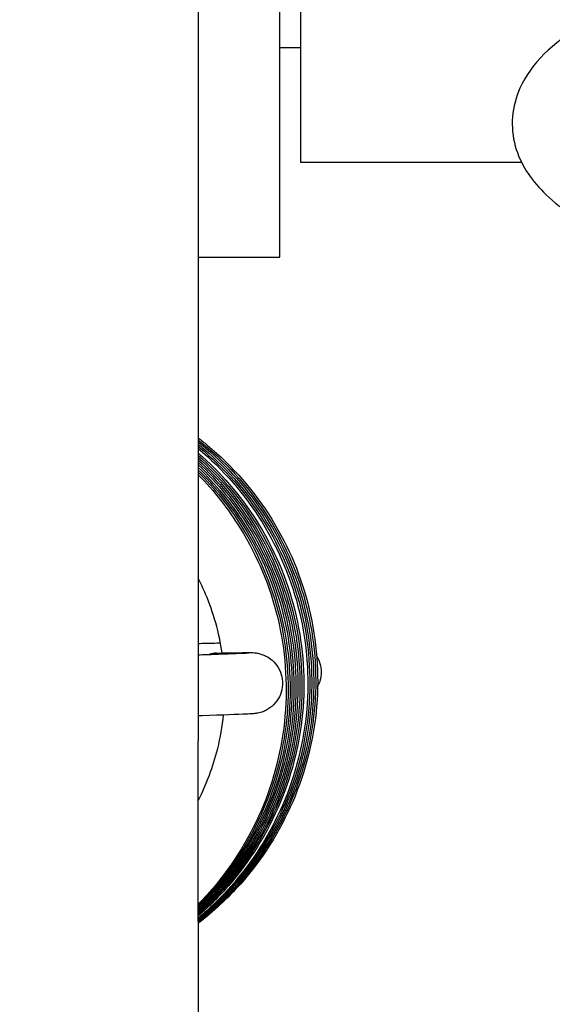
# Model space of a CAD drawing. Header units: millimetres. Extents: x 49320 to 60117, y -4209 to 20568.
# Tile 211 of 252: x 52281.43 to 52282.47, y 6194.6 to 6196.53. Entities that reach past the tile are written whole.
import ezdxf

# ---------------------------------------------------------------- set-up
doc = ezdxf.new("R2010")
doc.units = ezdxf.units.MM
doc.layers.add('_mt_hatch żelbet', color=8, linetype='Continuous', lineweight=9)
doc.layers.add('_mt_widok', color=253, linetype='Continuous')
doc.layers.add('ARCATA', color=4, linetype='Continuous')

# ---------------------------------------------------------------- blocks, each defined once
blk = doc.blocks.new('WINDA 1 DZ')
at = {"layer": 'ARCATA', "color": 5, "true_color": 0x1414ff}
for p, q in [((45.2, 83.8691), (45.2, 76.8148)), ((45.36, 77.763), (45.36, 82.585)), ((45.4, 82.399), (45.4, 77.949)), ((45.36, 78.174), (45.4, 78.174)), ((45.4, 77.949), (45.8335, 77.949)), ((45.2, 77.763), (45.36, 77.763)), ((45.2, 76.4613), (45.2, 76.8148)), ((45.2, 76.4613), (45.2, 75.5401))]:
    blk.add_line(p, q, dxfattribs=at)
blk.add_ellipse((45.2369, 76.9272), major_axis=(0.0012, -0.0598), ratio=0.876106, start_param=3.141736, end_param=3.419819, dxfattribs=at)
for points, knots in [([(47.4352, 77.8138), (47.4429, 77.8178), (47.4503, 77.8218), (47.5137, 77.8584), (47.5579, 77.8959), (47.6031, 77.9797), (47.61, 78.0227), (47.5925, 78.0962), (47.5741, 78.1264), (47.515, 78.1903), (47.4677, 78.2212), (47.3479, 78.2775), (47.2733, 78.3019), (47.1098, 78.3396), (47.0216, 78.3532), (46.8391, 78.3698), (46.7449, 78.3729), (46.5587, 78.3686), (46.4667, 78.3612), (46.2931, 78.3364), (46.2116, 78.319), (46.0656, 78.2747), (46.0015, 78.2478), (45.8954, 78.1827), (45.853, 78.1438), (45.8144, 78.059), (45.8107, 78.0178), (45.8309, 77.9465), (45.8508, 77.9165), (45.9053, 77.8612), (45.9417, 77.8362), (45.9848, 77.8138)], [5.702614, 5.702614, 5.702614, 5.702614, 5.74792, 5.74792, 6.100925, 6.100925, 6.364715, 6.364715, 6.589371, 6.589371, 6.912013, 6.912013, 7.260654, 7.260654, 7.594166, 7.594166, 7.922306, 7.922306, 8.249512, 8.249512, 8.579121, 8.579121, 8.916951, 8.916951, 9.270556, 9.270556, 9.521263, 9.521263, 9.750134, 9.750134, 10.005349, 10.005349, 10.005349, 10.005349]), ([(45.2, 77.4088), (45.2059, 77.4042), (45.2118, 77.3995), (45.2669, 77.3538), (45.3101, 77.304), (45.3775, 77.1954), (45.4027, 77.1352), (45.4323, 77.0114), (45.4372, 76.9462), (45.4266, 76.8187), (45.4104, 76.7547), (45.3598, 76.6372), (45.3248, 76.582), (45.2576, 76.5064), (45.2298, 76.4805), (45.2, 76.4575)], [0.555799, 0.555799, 0.555799, 0.555799, 0.578256, 0.578256, 0.771377, 0.771377, 0.962663, 0.962663, 1.154215, 1.154215, 1.347406, 1.347406, 1.538784, 1.538784, 1.651352, 1.651352, 1.651352, 1.651352]), ([(45.2, 77.4047), (45.2035, 77.402), (45.207, 77.3992), (45.26, 77.3558), (45.3035, 77.3064), (45.3718, 77.1982), (45.3975, 77.1379), (45.4279, 77.0141), (45.4333, 76.9491), (45.4235, 76.8218), (45.4078, 76.7579), (45.3581, 76.6398), (45.3233, 76.5842), (45.2566, 76.5082), (45.2293, 76.4824), (45.2, 76.4594)], [0.562298, 0.562298, 0.562298, 0.562298, 0.575693, 0.575693, 0.768461, 0.768461, 0.960626, 0.960626, 1.151712, 1.151712, 1.344397, 1.344397, 1.536733, 1.536733, 1.648117, 1.648117, 1.648117, 1.648117]), ([(45.2, 77.4005), (45.2018, 77.3991), (45.2036, 77.3977), (45.2549, 77.3559), (45.2984, 77.3069), (45.3672, 77.199), (45.3929, 77.1384), (45.4236, 77.0147), (45.4293, 76.95), (45.4201, 76.8222), (45.4044, 76.7576), (45.3546, 76.6399), (45.3206, 76.585), (45.2554, 76.5097), (45.2288, 76.4841), (45.2, 76.4612)], [0.570945, 0.570945, 0.570945, 0.570945, 0.577859, 0.577859, 0.769985, 0.769985, 0.962813, 0.962813, 1.153241, 1.153241, 1.347824, 1.347824, 1.537304, 1.537304, 1.646971, 1.646971, 1.646971, 1.646971]), ([(45.2, 77.3963), (45.2037, 77.3933), (45.2073, 77.3903), (45.2588, 77.3464), (45.3008, 77.2975), (45.3679, 77.1887), (45.393, 77.127), (45.4212, 77.0024), (45.4256, 76.9382), (45.4142, 76.8109), (45.3974, 76.7463), (45.3454, 76.6296), (45.3105, 76.5755), (45.2476, 76.5051), (45.2246, 76.4831), (45.2, 76.4632)], [0.566339, 0.566339, 0.566339, 0.566339, 0.580632, 0.580632, 0.769864, 0.769864, 0.964875, 0.964875, 1.153928, 1.153928, 1.349015, 1.349015, 1.537955, 1.537955, 1.632529, 1.632529, 1.632529, 1.632529]), ([(45.2, 77.392), (45.2007, 77.3914), (45.2015, 77.3908), (45.2511, 77.3495), (45.2941, 77.3004), (45.3614, 77.1924), (45.3866, 77.1322), (45.4169, 77.0079), (45.4218, 76.9422), (45.411, 76.8146), (45.3953, 76.7512), (45.345, 76.6341), (45.3102, 76.5789), (45.2472, 76.5075), (45.2244, 76.4855), (45.2, 76.4654)], [0.579007, 0.579007, 0.579007, 0.579007, 0.581865, 0.581865, 0.773244, 0.773244, 0.964649, 0.964649, 1.157838, 1.157838, 1.349332, 1.349332, 1.540703, 1.540703, 1.635122, 1.635122, 1.635122, 1.635122]), ([(45.2, 77.3878), (45.2488, 77.347), (45.2915, 77.2976), (45.3583, 77.1894), (45.3835, 77.1293), (45.4131, 77.0053), (45.4179, 76.9399), (45.407, 76.8123), (45.3909, 76.7485), (45.3402, 76.6312), (45.3052, 76.5762), (45.2436, 76.5069), (45.2225, 76.4864), (45.2, 76.4675)], [0.581348, 0.581348, 0.581348, 0.581348, 0.772672, 0.772672, 0.963732, 0.963732, 1.156009, 1.156009, 1.348734, 1.348734, 1.53984, 1.53984, 1.627407, 1.627407, 1.627407, 1.627407]), ([(45.2, 77.3791), (45.2437, 77.3411), (45.2822, 77.2964), (45.3477, 77.1936), (45.3736, 77.1332), (45.4044, 77.0094), (45.4101, 76.9445), (45.4006, 76.8173), (45.3853, 76.7535), (45.336, 76.6352), (45.3013, 76.5793), (45.2408, 76.51), (45.2211, 76.4903), (45.2, 76.4719)], [0.593767, 0.593767, 0.593767, 0.593767, 0.767526, 0.767526, 0.960078, 0.960078, 1.151169, 1.151169, 1.343454, 1.343454, 1.536206, 1.536206, 1.619538, 1.619538, 1.619538, 1.619538]), ([(45.2, 77.3745), (45.2421, 77.3373), (45.2794, 77.2938), (45.344, 77.1923), (45.3698, 77.1317), (45.4007, 77.0075), (45.4063, 76.9423), (45.3965, 76.8153), (45.3813, 76.7519), (45.3321, 76.6338), (45.2971, 76.5778), (45.2378, 76.5099), (45.2195, 76.4914), (45.2, 76.4742)], [0.60181, 0.60181, 0.60181, 0.60181, 0.770491, 0.770491, 0.963653, 0.963653, 1.155216, 1.155216, 1.346517, 1.346517, 1.539681, 1.539681, 1.617334, 1.617334, 1.617334, 1.617334]), ([(45.2, 77.3699), (45.2413, 77.3329), (45.2777, 77.2898), (45.3412, 77.1888), (45.3667, 77.1285), (45.3973, 77.0042), (45.4025, 76.9385), (45.392, 76.8112), (45.3766, 76.7478), (45.3268, 76.6304), (45.2919, 76.575), (45.2343, 76.5092), (45.2176, 76.4923), (45.2, 76.4765)], [0.606246, 0.606246, 0.606246, 0.606246, 0.772632, 0.772632, 0.964741, 0.964741, 1.157588, 1.157588, 1.348708, 1.348708, 1.540731, 1.540731, 1.611471, 1.611471, 1.611471, 1.611471]), ([(45.2, 77.3654), (45.2405, 77.3284), (45.2762, 77.2855), (45.3385, 77.1849), (45.3638, 77.1248), (45.3938, 77.0006), (45.3986, 76.9349), (45.3877, 76.8073), (45.3718, 76.7437), (45.3214, 76.6267), (45.2865, 76.5716), (45.2304, 76.5082), (45.2156, 76.4932), (45.2, 76.4789)], [0.6087408, 0.6087408, 0.6087408, 0.6087408, 0.7732546, 0.7732546, 0.9644399, 0.9644399, 1.1575128, 1.1575128, 1.3493451, 1.3493451, 1.5405027, 1.5405027, 1.6035617, 1.6035617, 1.6035617, 1.6035617]), ([(45.2, 77.3606), (45.2392, 77.324), (45.2739, 77.282), (45.3362, 77.1815), (45.3614, 77.1199), (45.3901, 76.9953), (45.3947, 76.9309), (45.3836, 76.8036), (45.3669, 76.7391), (45.3154, 76.6222), (45.2805, 76.5678), (45.2264, 76.507), (45.2135, 76.4938), (45.2, 76.4813)], [0.6076678, 0.6076678, 0.6076678, 0.6076678, 0.7684554, 0.7684554, 0.9633336, 0.9633336, 1.1527402, 1.1527402, 1.3475025, 1.3475025, 1.5368425, 1.5368425, 1.592026, 1.592026, 1.592026, 1.592026]), ([(45.2, 77.356), (45.238, 77.3198), (45.2716, 77.2785), (45.333, 77.1788), (45.3583, 77.1172), (45.3865, 76.9925), (45.3907, 76.9282), (45.3793, 76.8009), (45.3627, 76.7363), (45.3107, 76.6195), (45.2756, 76.5654), (45.2229, 76.5065), (45.2117, 76.495), (45.2, 76.4839)], [0.613749, 0.613749, 0.613749, 0.613749, 0.770983, 0.770983, 0.9659352, 0.9659352, 1.1551507, 1.1551507, 1.3501249, 1.3501249, 1.5393613, 1.5393613, 1.5875162, 1.5875162, 1.5875162, 1.5875162]), ([(45.2, 77.3509), (45.2339, 77.3181), (45.2641, 77.2811), (45.3245, 77.1869), (45.3511, 77.1258), (45.3815, 77.0016), (45.3866, 76.9373), (45.3773, 76.8101), (45.3621, 76.7457), (45.3124, 76.6278), (45.2778, 76.5727), (45.2246, 76.5117), (45.2126, 76.499), (45.2, 76.4868)], [0.6361686, 0.6361686, 0.6361686, 0.6361686, 0.777487, 0.777487, 0.9726373, 0.9726373, 1.1619673, 1.1619673, 1.3557343, 1.3557343, 1.5464633, 1.5464633, 1.5987892, 1.5987892, 1.5987892, 1.5987892]), ([(45.2, 77.3458), (45.231, 77.3154), (45.2589, 77.2817), (45.3186, 77.1911), (45.3454, 77.1294), (45.3764, 77.0057), (45.3827, 76.9424), (45.3747, 76.8157), (45.3599, 76.7509), (45.3113, 76.6319), (45.2771, 76.5761), (45.2244, 76.5143), (45.2125, 76.5015), (45.2, 76.4892)], [0.6471101, 0.6471101, 0.6471101, 0.6471101, 0.7768851, 0.7768851, 0.9735006, 0.9735006, 1.160378, 1.160378, 1.3549148, 1.3549148, 1.5466899, 1.5466899, 1.598981, 1.598981, 1.598981, 1.598981]), ([(45.2, 77.3414), (45.2321, 77.3094), (45.2607, 77.2736), (45.3184, 77.1813), (45.3438, 77.121), (45.3742, 76.9967), (45.3793, 76.931), (45.3686, 76.8035), (45.3531, 76.7401), (45.3031, 76.6229), (45.2682, 76.5676), (45.2177, 76.5102), (45.209, 76.5009), (45.2, 76.4919)], [0.6373347, 0.6373347, 0.6373347, 0.6373347, 0.7730343, 0.7730343, 0.9647443, 0.9647443, 1.1578625, 1.1578625, 1.3491193, 1.3491193, 1.5407695, 1.5407695, 1.578836, 1.578836, 1.578836, 1.578836]), ([(45.2, 77.3365), (45.2312, 77.3048), (45.2589, 77.2694), (45.3156, 77.1777), (45.3408, 77.1176), (45.3706, 76.9935), (45.3754, 76.9279), (45.3645, 76.8003), (45.3484, 76.7366), (45.2978, 76.6195), (45.2629, 76.5644), (45.214, 76.5093), (45.2071, 76.5019), (45.2, 76.4947)], [0.6399425, 0.6399425, 0.6399425, 0.6399425, 0.7730573, 0.7730573, 0.9641393, 0.9641393, 1.1568801, 1.1568801, 1.3491325, 1.3491325, 1.5402311, 1.5402311, 1.5705191, 1.5705191, 1.5705191, 1.5705191]), ([(45.2469, 76.9872), (45.2409, 77.0269), (45.2298, 77.066), (45.2099, 77.1131), (45.2051, 77.1233), (45.2, 77.1334)], [0.6498173, 0.6498173, 0.6498173, 0.6498173, 0.7699354, 0.7699354, 0.8038674, 0.8038674, 0.8038674, 0.8038674]), ([(45.2, 77.006), (45.21, 77.0062), (45.2197, 77.0064), (45.2339, 77.0068), (45.2387, 77.0069), (45.2435, 77.007)], [1.23421429, 1.23421429, 1.23421429, 1.23421429, 1.27430399, 1.27430399, 1.29575196, 1.29575196, 1.29575196, 1.29575196]), ([(45.2, 76.9837), (45.2103, 76.984), (45.2198, 76.9843), (45.2581, 76.9857), (45.2796, 76.9865), (45.2941, 76.9871), (45.2966, 76.9873), (45.2984, 76.9874), (45.2987, 76.9874), (45.2987, 76.9874)], [1.4249032, 1.4249032, 1.4249032, 1.4249032, 1.4771173, 1.4771173, 1.6520452, 1.6520452, 1.701464, 1.701464, 1.7215428, 1.7215428, 1.7215428, 1.7215428]), ([(45.2357, 76.987), (45.2644, 76.9876), (45.2847, 76.9879), (45.2995, 76.988), (45.302, 76.988), (45.306, 76.9879), (45.3069, 76.9879), (45.3112, 76.9875), (45.3123, 76.9874), (45.3146, 76.9871), (45.3157, 76.9869), (45.3192, 76.9862), (45.322, 76.9855), (45.3273, 76.9836), (45.33, 76.9825), (45.3369, 76.979), (45.341, 76.9762), (45.3494, 76.9688), (45.3535, 76.9639), (45.36, 76.953), (45.3624, 76.9468), (45.3645, 76.9369), (45.365, 76.9333), (45.3651, 76.9296)], [0, 0, 0, 0, 0.1763558, 0.1763558, 0.230532, 0.230532, 0.2566198, 0.2566198, 0.2631117, 0.2631117, 0.2675007, 0.2675007, 0.2763771, 0.2763771, 0.285128, 0.285128, 0.2998972, 0.2998972, 0.3186039, 0.3186039, 0.3380421, 0.3380421, 0.3490157, 0.3490157, 0.3490157, 0.3490157]), ([(45.4321, 76.9804), (45.4322, 76.9803), (45.4323, 76.9803), (45.4356, 76.9746), (45.4381, 76.9684), (45.4402, 76.9585), (45.4407, 76.9548), (45.4408, 76.9511)], [1.73089092, 1.73089092, 1.73089092, 1.73089092, 1.7312113, 1.7312113, 1.7506481, 1.7506481, 1.76177106, 1.76177106, 1.76177106, 1.76177106]), ([(45.4408, 76.9511), (45.441, 76.9446), (45.4401, 76.9381), (45.4371, 76.9284), (45.4357, 76.9249), (45.4339, 76.9216)], [0, 0, 0, 0, 0.0193053, 0.0193053, 0.03052712, 0.03052712, 0.03052712, 0.03052712]), ([(45.3651, 76.9296), (45.3652, 76.9232), (45.3643, 76.9166), (45.3606, 76.9043), (45.3576, 76.8984), (45.3501, 76.8878), (45.3454, 76.8832), (45.3376, 76.8776), (45.3349, 76.8759), (45.3295, 76.8732), (45.3269, 76.8722), (45.3226, 76.8707), (45.3209, 76.8702), (45.3177, 76.8694), (45.3162, 76.8691), (45.3141, 76.8688), (45.3133, 76.8687), (45.3116, 76.8684), (45.3109, 76.8684), (45.3088, 76.8681), (45.3077, 76.8681), (45.3033, 76.8678), (45.2995, 76.8676), (45.2779, 76.8666), (45.2481, 76.8655), (45.2049, 76.8641), (45.2025, 76.864), (45.2, 76.8639)], [0, 0, 0, 0, 0.0193053, 0.0193053, 0.0387411, 0.0387411, 0.0581903, 0.0581903, 0.0676989, 0.0676989, 0.0764209, 0.0764209, 0.0823115, 0.0823115, 0.0891819, 0.0891819, 0.0949702, 0.0949702, 0.1045286, 0.1045286, 0.1275908, 0.1275908, 0.1967703, 0.1967703, 0.4078554, 0.4078554, 0.4202521, 0.4202521, 0.4202521, 0.4202521]), ([(45.2, 76.698), (45.2165, 76.7304), (45.2293, 76.7648), (45.2434, 76.8214), (45.2472, 76.8434), (45.2496, 76.8656)], [0.3525218, 0.3525218, 0.3525218, 0.3525218, 0.4612514, 0.4612514, 0.5279915, 0.5279915, 0.5279915, 0.5279915])]:
    blk.add_open_spline(points, degree=3, knots=knots, dxfattribs=at)

msp = doc.modelspace()

# ---------------------------------------------------------------- hatches: boundary and pattern name
at = {"layer": '_mt_hatch żelbet', "ltscale": 2, "transparency": 33554687}
h = msp.add_hatch(dxfattribs=at)
h.set_pattern_fill('ANSI36', color=8)
h.set_pattern_definition([(45, (55916.924, 9594.0647), (1.683798, 6.173926), [7.9375, -1.5875, 0, -1.5875])])
edge = h.paths.add_edge_path()
edge.add_line((52283.3224, 6133.3016), (52251.5763, 6133.3016))
edge.add_line((52251.5763, 6133.3016), (52251.5763, 6215.7016))
edge.add_line((52251.5763, 6215.7016), (52249.7263, 6215.7016))
edge.add_line((52249.7263, 6215.7016), (52249.6763, 6215.7516))
edge.add_arc((52249.6263, 6215.7516), 0.05, 0, 90)
edge.add_line((52249.6263, 6215.8016), (52247.1263, 6215.8016))
edge.add_line((52247.1263, 6215.8016), (52247.1263, 6215.7266))
edge.add_line((52247.1263, 6215.7266), (52247.1013, 6215.7016))
edge.add_line((52247.1013, 6215.7016), (52246.9013, 6215.7016))
edge.add_line((52246.9013, 6215.7016), (52246.8763, 6215.7266))
edge.add_line((52246.8763, 6215.7266), (52246.8763, 6215.8016))
edge.add_line((52246.8763, 6215.8016), (52246.8263, 6215.8016))
edge.add_line((52246.8263, 6215.8016), (52246.8263, 6216.8016))
edge.add_line((52246.8263, 6216.8016), (52246.8763, 6216.8016))
edge.add_line((52246.8763, 6216.8016), (52246.8763, 6216.8766))
edge.add_line((52246.8763, 6216.8766), (52246.9013, 6216.9016))
edge.add_line((52246.9013, 6216.9016), (52247.1013, 6216.9016))
edge.add_line((52247.1013, 6216.9016), (52247.1263, 6216.8766))
edge.add_line((52247.1263, 6216.8766), (52247.1263, 6216.8016))
edge.add_line((52247.1263, 6216.8016), (52249.6263, 6216.8016))
edge.add_arc((52249.6263, 6216.8516), 0.05, 270, 360)
edge.add_line((52249.6763, 6216.8516), (52249.7263, 6216.9016))
edge.add_line((52249.7263, 6216.9016), (52251.5763, 6216.9016))
edge.add_line((52251.5763, 6216.9016), (52251.5763, 6223.7016))
edge.add_line((52251.5763, 6223.7016), (52249.7263, 6223.7016))
edge.add_line((52249.7263, 6223.7016), (52249.6763, 6223.7516))
edge.add_arc((52249.6263, 6223.7516), 0.05, 0, 90)
edge.add_line((52249.6263, 6223.8016), (52247.1263, 6223.8016))
edge.add_line((52247.1263, 6223.8016), (52247.1263, 6223.7266))
edge.add_line((52247.1263, 6223.7266), (52247.1013, 6223.7016))
edge.add_line((52247.1013, 6223.7016), (52246.9013, 6223.7016))
edge.add_line((52246.9013, 6223.7016), (52246.8763, 6223.7266))
edge.add_line((52246.8763, 6223.7266), (52246.8763, 6223.8016))
edge.add_line((52246.8763, 6223.8016), (52246.8263, 6223.8016))
edge.add_line((52246.8263, 6223.8016), (52246.8263, 6223.6766))
edge.add_arc((52246.8013, 6223.6766), 0.025, 270, 360, ccw=False)
edge.add_line((52246.8013, 6223.6516), (52245.4513, 6223.6516))
edge.add_arc((52245.4513, 6223.6766), 0.025, 180, 270, ccw=False)
edge.add_line((52245.4263, 6223.6987), (52245.4263, 6223.7977))
edge.add_line((52245.4263, 6223.7977), (52244.1918, 6223.7016))
edge.add_arc((52244.1763, 6223.901), 0.2, 180, 274.4517, ccw=False)
edge.add_line((52243.9763, 6223.901), (52243.9763, 6224.7022))
edge.add_arc((52244.1763, 6224.7022), 0.2, 85.5483, 180, ccw=False)
edge.add_line((52244.1918, 6224.9016), (52245.4263, 6224.8055))
edge.add_line((52245.4263, 6224.8055), (52245.4263, 6224.926))
edge.add_arc((52245.4513, 6224.9266), 0.025, 90, 180, ccw=False)
edge.add_line((52245.4513, 6224.9516), (52246.8013, 6224.9516))
edge.add_arc((52246.8013, 6224.9266), 0.025, 0, 90, ccw=False)
edge.add_line((52246.8263, 6224.9266), (52246.8263, 6224.8016))
edge.add_line((52246.8263, 6224.8016), (52246.8763, 6224.8016))
edge.add_line((52246.8763, 6224.8016), (52246.8763, 6224.8766))
edge.add_line((52246.8763, 6224.8766), (52246.9013, 6224.9016))
edge.add_line((52246.9013, 6224.9016), (52247.1013, 6224.9016))
edge.add_line((52247.1013, 6224.9016), (52247.1263, 6224.8766))
edge.add_line((52247.1263, 6224.8766), (52247.1263, 6224.8016))
edge.add_line((52247.1263, 6224.8016), (52249.6263, 6224.8016))
edge.add_arc((52249.6263, 6224.8516), 0.05, 270, 360)
edge.add_line((52249.6763, 6224.8516), (52249.7263, 6224.9016))
edge.add_line((52249.7263, 6224.9016), (52251.5763, 6224.9016))
edge.add_line((52251.5763, 6224.9016), (52251.5763, 6290.0516))
edge.add_line((52251.5763, 6290.0516), (52249.7263, 6290.0516))
edge.add_line((52249.7263, 6290.0516), (52249.6763, 6290.1016))
edge.add_arc((52249.6263, 6290.1016), 0.05, 0, 90)
edge.add_line((52249.6263, 6290.1516), (52247.1263, 6290.1516))
edge.add_line((52247.1263, 6290.1516), (52247.1263, 6290.0766))
edge.add_line((52247.1263, 6290.0766), (52247.1013, 6290.0516))
edge.add_line((52247.1013, 6290.0516), (52246.9013, 6290.0516))
edge.add_line((52246.9013, 6290.0516), (52246.8763, 6290.0766))
edge.add_line((52246.8763, 6290.0766), (52246.8763, 6290.1516))
edge.add_line((52246.8763, 6290.1516), (52246.8263, 6290.1516))
edge.add_line((52246.8263, 6290.1516), (52246.8263, 6290.0266))
edge.add_arc((52246.8013, 6290.0266), 0.025, 270, 360, ccw=False)
edge.add_line((52246.8013, 6290.0016), (52245.4513, 6290.0016))
edge.add_arc((52245.4513, 6290.0266), 0.025, 180, 270, ccw=False)
edge.add_line((52245.4263, 6290.0266), (52245.4263, 6290.1477))
edge.add_line((52245.4263, 6290.1477), (52244.6918, 6290.0516))
edge.add_arc((52244.6763, 6290.251), 0.2, 180, 274.4517, ccw=False)
edge.add_line((52244.4763, 6290.251), (52244.4763, 6291.0522))
edge.add_arc((52244.6763, 6291.0522), 0.2, 85.5483, 180, ccw=False)
edge.add_line((52244.6918, 6291.2516), (52245.4263, 6291.1555))
edge.add_line((52245.4263, 6291.1555), (52245.4263, 6291.2766))
edge.add_arc((52245.4513, 6291.2766), 0.025, 90, 180, ccw=False)
edge.add_line((52245.4513, 6291.3016), (52246.8013, 6291.3016))
edge.add_arc((52246.8013, 6291.2766), 0.025, 0, 90, ccw=False)
edge.add_line((52246.8263, 6291.2766), (52246.8263, 6291.1516))
edge.add_line((52246.8263, 6291.1516), (52246.8763, 6291.1516))
edge.add_line((52246.8763, 6291.1516), (52246.8763, 6291.2266))
edge.add_line((52246.8763, 6291.2266), (52246.9013, 6291.2516))
edge.add_line((52246.9013, 6291.2516), (52247.1013, 6291.2516))
edge.add_line((52247.1013, 6291.2516), (52247.1263, 6291.2266))
edge.add_line((52247.1263, 6291.2266), (52247.1263, 6291.1516))
edge.add_line((52247.1263, 6291.1516), (52249.6263, 6291.1516))
edge.add_arc((52249.6263, 6291.2016), 0.05, 270, 360)
edge.add_line((52249.6763, 6291.2016), (52249.7263, 6291.2516))
edge.add_line((52249.7263, 6291.2516), (52251.5763, 6291.2516))
edge.add_line((52251.5763, 6291.2516), (52251.5763, 6300.1516))
edge.add_line((52251.5763, 6300.1516), (52249.7263, 6300.1516))
edge.add_line((52249.7263, 6300.1516), (52249.6763, 6300.2016))
edge.add_arc((52249.6263, 6300.2016), 0.05, 0, 90)
edge.add_line((52249.6263, 6300.2516), (52247.1263, 6300.2516))
edge.add_line((52247.1263, 6300.2516), (52247.1263, 6300.1766))
edge.add_line((52247.1263, 6300.1766), (52247.1013, 6300.1516))
edge.add_line((52247.1013, 6300.1516), (52246.9013, 6300.1516))
edge.add_line((52246.9013, 6300.1516), (52246.8763, 6300.1766))
edge.add_line((52246.8763, 6300.1766), (52246.8763, 6300.2516))
edge.add_line((52246.8763, 6300.2516), (52246.8263, 6300.2516))
edge.add_line((52246.8263, 6300.2516), (52246.8263, 6300.1266))
edge.add_arc((52246.8013, 6300.1266), 0.025, 270, 360, ccw=False)
edge.add_line((52246.8013, 6300.1016), (52246.4455, 6300.1016))
edge.add_spline(control_points=[(52246.4364, 6300.1126), (52246.4364, 6300.1126), (52246.4363, 6300.1126), (52246.4357, 6300.1129), (52246.4348, 6300.1132), (52246.4317, 6300.1142), (52246.4291, 6300.1149), (52246.4222, 6300.1165), (52246.4176, 6300.1174), (52246.4069, 6300.1189), (52246.4009, 6300.1195), (52246.3886, 6300.1203), (52246.3824, 6300.1206), (52246.3763, 6300.1206)], knot_values=[0.024008, 0.024008, 0.024008, 0.024008, 0.028269, 0.028269, 0.039404, 0.039404, 0.055597, 0.055597, 0.075883, 0.075883, 0.097542, 0.097542, 0.117485, 0.117485, 0.117485, 0.117485], degree=3, periodic=0)
edge.add_line((52246.3763, 6300.1206), (52245.5763, 6300.1206))
edge.add_spline(control_points=[(52245.5763, 6300.1033), (52245.5705, 6300.1033), (52245.5646, 6300.1033), (52245.5452, 6300.1035), (52245.5321, 6300.1038), (52245.5073, 6300.105), (52245.4957, 6300.1059), (52245.4748, 6300.1087), (52245.4654, 6300.1105), (52245.4509, 6300.1159), (52245.4454, 6300.1185), (52245.4364, 6300.126), (52245.4329, 6300.1299), (52245.4277, 6300.1398), (52245.4263, 6300.1457), (52245.4263, 6300.1512)], knot_values=[0, 0, 0, 0, 0.0173, 0.0173, 0.057137, 0.057137, 0.096974, 0.096974, 0.13681, 0.13681, 0.163111, 0.163111, 0.180869, 0.180869, 0.199184, 0.199184, 0.199184, 0.199184], degree=3, periodic=0)
edge.add_line((52245.4263, 6300.1512), (52245.4263, 6300.2477))
edge.add_line((52245.4263, 6300.2477), (52244.6918, 6300.1516))
edge.add_arc((52244.6763, 6300.351), 0.2, 180, 274.4517, ccw=False)
edge.add_line((52244.4763, 6300.351), (52244.4763, 6301.1522))
edge.add_arc((52244.6763, 6301.1522), 0.2, 85.5483, 180, ccw=False)
edge.add_line((52244.6918, 6301.3516), (52245.4263, 6301.2555))
edge.add_line((52245.4263, 6301.2555), (52245.4263, 6301.3766))
edge.add_arc((52245.4513, 6301.3766), 0.025, 90, 180, ccw=False)
edge.add_line((52245.4513, 6301.4016), (52246.8013, 6301.4016))
edge.add_arc((52246.8013, 6301.3766), 0.025, 0, 90, ccw=False)
edge.add_line((52246.8263, 6301.3766), (52246.8263, 6301.2516))
edge.add_line((52246.8263, 6301.2516), (52246.8763, 6301.2516))
edge.add_line((52246.8763, 6301.2516), (52246.8763, 6301.3266))
edge.add_line((52246.8763, 6301.3266), (52246.9013, 6301.3516))
edge.add_line((52246.9013, 6301.3516), (52247.1013, 6301.3516))
edge.add_line((52247.1013, 6301.3516), (52247.1263, 6301.3266))
edge.add_line((52247.1263, 6301.3266), (52247.1263, 6301.2516))
edge.add_line((52247.1263, 6301.2516), (52249.6263, 6301.2516))
edge.add_arc((52249.6263, 6301.3016), 0.05, 270, 360)
edge.add_line((52249.6763, 6301.3016), (52249.7263, 6301.3516))
edge.add_line((52249.7263, 6301.3516), (52251.5763, 6301.3516))
edge.add_line((52251.5763, 6301.3516), (52251.5763, 6327.3016))
edge.add_line((52251.5763, 6327.3016), (52283.3224, 6327.3016))
edge.add_line((52283.3224, 6327.3016), (52283.3224, 6342.201))
edge.add_line((52283.3224, 6342.201), (52236.5763, 6342.201))
edge.add_line((52236.5763, 6342.201), (52236.5763, 6118.3016))
edge.add_line((52236.5763, 6118.3016), (52283.3224, 6118.3016))
edge.add_line((52283.3224, 6118.3015), (52283.3224, 6133.3016))
h.paths.add_polyline_path([(52431.5763, 6342.201), (52283.3224, 6342.201), (52283.3224, 6327.3016), (52416.5763, 6327.3016), (52416.5713, 6227.2016), (52416.5713, 6228.1016), (52415.3013, 6228.1016), (52414.9013, 6228.1016), (52415.9013, 6227.1016), (52415.9013, 6213.5016), (52414.9013, 6212.5016), (52415.3013, 6212.5016), (52416.5713, 6212.5016), (52416.5763, 6213.4016), (52416.5763, 6144.3016), (52431.5763, 6129.3016)])
h.paths.add_polyline_path([(52396.7763, 6141.6552), (52436.3763, 6141.6552), (52434.3763, 6141.6552), (52394.7763, 6141.6552)])
h.paths.add_polyline_path([(52431.5763, 6118.3016), (52431.5763, 6129.3016), (52416.5763, 6144.3016), (52416.5763, 6133.3016), (52409.5763, 6133.3016), (52409.5763, 6118.3016)])
edge = h.paths.add_edge_path(flags=16)
edge.add_spline(control_points=[(52245.438, 6216.9139), (52245.4384, 6216.9144), (52245.4388, 6216.9149), (52245.4455, 6216.9215), (52245.4525, 6216.9257), (52245.4601, 6216.9289)], knot_values=[0.127222, 0.127222, 0.127222, 0.127222, 0.129604, 0.129604, 0.161729, 0.161729, 0.161729, 0.161729], degree=3, periodic=0)
edge = h.paths.add_edge_path(flags=16)
edge.add_arc((52244.1763, 6215.901), 0.2, 180, 274.4517, ccw=False)
edge.add_line((52243.9763, 6215.901), (52243.9763, 6216.7022))
edge.add_arc((52244.1763, 6216.7022), 0.2, 85.5483, 180, ccw=False)
edge.add_line((52244.1918, 6216.9016), (52245.4263, 6216.8055))
edge.add_line((52245.4263, 6216.8055), (52245.4263, 6216.2049))
edge.add_spline(control_points=[(52245.4263, 6216.2049), (52245.4263, 6216.2043), (52245.4263, 6216.2038), (52245.4265, 6216.1878), (52245.4288, 6216.1722), (52245.4382, 6216.1426), (52245.4451, 6216.1286), (52245.4607, 6216.107), (52245.4681, 6216.0988), (52245.4763, 6216.0916)], knot_values=[0.091168, 0.091168, 0.091168, 0.091168, 0.092523, 0.092523, 0.132421, 0.132421, 0.171812, 0.171812, 0.199493, 0.199493, 0.199493, 0.199493], degree=3, periodic=0)
edge.add_spline(control_points=[(52245.4763, 6216.0916), (52245.4797, 6216.0886), (52245.4833, 6216.0858), (52245.4999, 6216.0739), (52245.5142, 6216.0667), (52245.5444, 6216.0571), (52245.5605, 6216.0547), (52245.5763, 6216.0547)], knot_values=[0, 0, 0, 0, 0.011492, 0.011492, 0.051269, 0.051269, 0.091168, 0.091168, 0.091168, 0.091168], degree=3, periodic=0)
edge.add_line((52245.5763, 6216.0547), (52246.3763, 6216.0547))
edge.add_spline(control_points=[(52246.3763, 6216.0547), (52246.3767, 6216.0547), (52246.3771, 6216.0547), (52246.3826, 6216.0546), (52246.3877, 6216.0537), (52246.3975, 6216.0506), (52246.4022, 6216.0484), (52246.4106, 6216.0426), (52246.4143, 6216.0392), (52246.4203, 6216.0315), (52246.4226, 6216.0274), (52246.4256, 6216.0192), (52246.4263, 6216.015), (52246.4263, 6216.011)], knot_values=[0, 0, 0, 0, 0.001746, 0.001746, 0.02414, 0.02414, 0.046992, 0.046992, 0.070489, 0.070489, 0.093985, 0.093985, 0.117481, 0.117481, 0.117481, 0.117481], degree=3, periodic=0)
edge.add_spline(control_points=[(52246.4263, 6216.0052), (52246.4263, 6215.9999), (52246.4251, 6215.9943), (52246.4199, 6215.9841), (52246.4161, 6215.9795), (52246.4072, 6215.9723), (52246.4016, 6215.9693), (52246.3893, 6215.9652), (52246.3826, 6215.9642), (52246.3763, 6215.9642)], knot_values=[-0.075489, -0.075489, -0.075489, -0.075489, -0.056592, -0.056592, -0.037695, -0.037695, -0.018848, -0.018848, 0, 0, 0, 0], degree=3, periodic=0)
edge.add_line((52246.3763, 6215.9642), (52245.5763, 6215.9642))
edge.add_spline(control_points=[(52245.5763, 6215.9642), (52245.5575, 6215.9642), (52245.5375, 6215.9612), (52245.5008, 6215.9493), (52245.484, 6215.9404), (52245.4569, 6215.9201), (52245.4451, 6215.9072), (52245.4298, 6215.8808), (52245.4263, 6215.8674), (52245.4263, 6215.8558)], knot_values=[0.959969, 0.959969, 0.959969, 0.959969, 1.016264, 1.016264, 1.07256, 1.07256, 1.132171, 1.132171, 1.191783, 1.191783, 1.191783, 1.191783], degree=3, periodic=0)
edge.add_line((52245.4263, 6215.8558), (52245.4263, 6215.8152))
edge.add_line((52245.4263, 6215.7977), (52244.1918, 6215.7016))
h.paths.add_polyline_path([(52424.0558, 6214.6016, -0.437158), (52424.2713, 6214.4022), (52424.2713, 6213.601, -0.437158), (52424.0558, 6213.4016), (52422.8213, 6213.4977), (52422.8213, 6213.3766, -0.414214), (52422.7963, 6213.3516), (52421.4463, 6213.3516, -0.414214), (52421.4213, 6213.3766), (52421.4213, 6213.5016), (52421.3713, 6213.5016), (52421.3713, 6213.4266), (52421.3463, 6213.4016), (52421.1463, 6213.4016), (52421.1213, 6213.4266), (52421.1213, 6213.5016), (52418.6213, 6213.5016, 0.414214), (52418.5713, 6213.4516), (52418.5213, 6213.4016), (52418.5213, 6214.6016), (52418.5713, 6214.5516, 0.414214), (52418.6213, 6214.5016), (52421.1213, 6214.5016), (52421.1213, 6214.5766), (52421.1463, 6214.6016), (52421.3463, 6214.6016), (52421.3713, 6214.5766), (52421.3713, 6214.5016), (52421.4213, 6214.5016), (52421.4213, 6214.6266, -0.414214), (52421.4463, 6214.6516), (52422.7963, 6214.6516, -0.414214), (52422.8213, 6214.6266), (52422.8213, 6214.5055)], flags=16)
edge = h.paths.add_edge_path(flags=16)
edge.add_line((52421.5713, 6227.2478), (52422.6713, 6227.2478))
edge.add_spline(control_points=[(52422.6713, 6227.2451), (52422.6848, 6227.2451), (52422.6983, 6227.2448), (52422.7243, 6227.2435), (52422.7368, 6227.2424), (52422.76, 6227.2393), (52422.7706, 6227.2373), (52422.7901, 6227.2312), (52422.799, 6227.2272), (52422.8099, 6227.2175), (52422.8127, 6227.2144), (52422.8185, 6227.2053), (52422.8208, 6227.1987), (52422.8213, 6227.1912), (52422.8213, 6227.1903), (52422.8213, 6227.1894)], knot_values=[0, 0, 0, 0, 0.039334, 0.039334, 0.078667, 0.078667, 0.118001, 0.118001, 0.157334, 0.157334, 0.171979, 0.171979, 0.193578, 0.193578, 0.196668, 0.196668, 0.196668, 0.196668], degree=3, periodic=0)
edge.add_line((52422.8213, 6227.1894), (52422.8213, 6227.1055))
edge.add_line((52422.8213, 6227.1055), (52424.0558, 6227.2016))
edge.add_arc((52424.0713, 6227.0022), 0.2, 360, 94.4517, ccw=False)
edge.add_line((52424.2713, 6227.0022), (52424.2713, 6226.201))
edge.add_arc((52424.0713, 6226.201), 0.2, 265.5483, 360, ccw=False)
edge.add_line((52424.0558, 6226.0016), (52422.8213, 6226.0977))
edge.add_line((52422.8213, 6226.0977), (52422.8213, 6225.9825))
edge.add_arc((52422.7963, 6225.9766), 0.025, 270, 360, ccw=False)
edge.add_line((52422.7963, 6225.9516), (52421.4463, 6225.9516))
edge.add_arc((52421.4463, 6225.9766), 0.025, 180, 270, ccw=False)
edge.add_line((52421.4213, 6225.9766), (52421.4213, 6226.1016))
edge.add_line((52421.4213, 6226.1016), (52421.3713, 6226.1016))
edge.add_line((52421.3713, 6226.1016), (52421.3713, 6226.0266))
edge.add_line((52421.3713, 6226.0266), (52421.3463, 6226.0016))
edge.add_line((52421.3463, 6226.0016), (52421.1463, 6226.0016))
edge.add_line((52421.1463, 6226.0016), (52421.1213, 6226.0266))
edge.add_line((52421.1213, 6226.0266), (52421.1213, 6226.1016))
edge.add_line((52421.1213, 6226.1016), (52418.6213, 6226.1016))
edge.add_arc((52418.6213, 6226.0516), 0.05, 90, 180)
edge.add_line((52418.5713, 6226.0516), (52418.5213, 6226.0016))
edge.add_line((52418.5213, 6226.0016), (52416.5763, 6226.0016))
edge.add_line((52416.5713, 6226.0016), (52416.5713, 6227.2016))
edge.add_line((52416.5763, 6227.2016), (52418.5213, 6227.2016))
edge.add_line((52418.5213, 6227.2016), (52418.5713, 6227.1516))
edge.add_arc((52418.6213, 6227.1516), 0.05, 180, 270)
edge.add_line((52418.6213, 6227.1016), (52421.1213, 6227.1016))
edge.add_line((52421.1213, 6227.1016), (52421.1213, 6227.1766))
edge.add_line((52421.1213, 6227.1766), (52421.1463, 6227.2016))
edge.add_line((52421.1463, 6227.2016), (52421.3463, 6227.2016))
edge.add_line((52421.3463, 6227.2016), (52421.3713, 6227.1766))
edge.add_line((52421.3713, 6227.1766), (52421.3713, 6227.1016))
edge.add_line((52421.3713, 6227.1016), (52421.4213, 6227.1016))
edge.add_line((52421.4213, 6227.1016), (52421.4213, 6227.1894))
edge.add_spline(control_points=[(52421.4213, 6227.1963), (52421.4213, 6227.1977), (52421.4214, 6227.199), (52421.4222, 6227.2067), (52421.4248, 6227.213), (52421.4308, 6227.2215), (52421.4338, 6227.2244), (52421.445, 6227.2332), (52421.4538, 6227.2364), (52421.4729, 6227.2416), (52421.4833, 6227.2433), (52421.5063, 6227.2458), (52421.5187, 6227.2465), (52421.5445, 6227.2476), (52421.5579, 6227.2478), (52421.5713, 6227.2478)], knot_values=[0, 0, 0, 0, 0.004418, 0.004418, 0.024591, 0.024591, 0.039334, 0.039334, 0.078667, 0.078667, 0.118001, 0.118001, 0.157334, 0.157334, 0.196668, 0.196668, 0.196668, 0.196668], degree=3, periodic=0)
edge = h.paths.add_edge_path(flags=16)
edge.add_spline(control_points=[(52422.8213, 6227.1894), (52422.8213, 6227.1903), (52422.8213, 6227.1912), (52422.8208, 6227.1987), (52422.8185, 6227.2053), (52422.8127, 6227.2144), (52422.8099, 6227.2175), (52422.799, 6227.2272), (52422.7901, 6227.2312), (52422.7706, 6227.2373), (52422.76, 6227.2393), (52422.7368, 6227.2424), (52422.7243, 6227.2435), (52422.6983, 6227.2448), (52422.6848, 6227.2451), (52422.6713, 6227.2451)], knot_values=[0, 0, 0, 0, 0.00309, 0.00309, 0.024689, 0.024689, 0.039334, 0.039334, 0.078667, 0.078667, 0.118001, 0.118001, 0.157334, 0.157334, 0.196668, 0.196668, 0.196668, 0.196668], degree=3, periodic=0)
edge.add_spline(control_points=[(52422.6713, 6227.2478), (52422.6761, 6227.2478), (52422.681, 6227.2477), (52422.6992, 6227.2475), (52422.7124, 6227.2471), (52422.7374, 6227.2456), (52422.7493, 6227.2446), (52422.7707, 6227.2413), (52422.7805, 6227.2392), (52422.7957, 6227.2333), (52422.8017, 6227.2303), (52422.8111, 6227.2223), (52422.8147, 6227.2182), (52422.8199, 6227.208), (52422.8213, 6227.202), (52422.8213, 6227.1963)], knot_values=[0, 0, 0, 0, 0.014118, 0.014118, 0.053458, 0.053458, 0.092798, 0.092798, 0.132138, 0.132138, 0.159634, 0.159634, 0.178131, 0.178131, 0.1967, 0.1967, 0.1967, 0.1967], degree=3, periodic=0)
h.paths.add_polyline_path([(52416.5763, 6214.6016), (52416.5713, 6213.4016), (52416.5713, 6214.6016)], is_closed=False, flags=16)
h.paths.add_polyline_path([(52416.5763, 6226.0016), (52416.5713, 6214.6016), (52416.5713, 6226.0016)], is_closed=False, flags=16)
edge = h.paths.add_edge_path(flags=0)
edge.add_spline(control_points=[(52422.6713, 6213.8869), (52422.6901, 6213.8869), (52422.7101, 6213.8832), (52422.7468, 6213.8683), (52422.7636, 6213.857), (52422.7907, 6213.8307), (52422.8025, 6213.8136), (52422.8178, 6213.7772), (52422.8213, 6213.7579), (52422.8213, 6213.7404)], knot_values=[0.728155, 0.728155, 0.728155, 0.728155, 0.78445, 0.78445, 0.840746, 0.840746, 0.900357, 0.900357, 0.959969, 0.959969, 0.959969, 0.959969], degree=3, periodic=0)
edge.add_spline(control_points=[(52422.8213, 6213.7404), (52422.8213, 6213.7579), (52422.8178, 6213.7772), (52422.8025, 6213.8136), (52422.7907, 6213.8307), (52422.7636, 6213.857), (52422.7468, 6213.8683), (52422.7101, 6213.8832), (52422.6901, 6213.8869), (52422.6713, 6213.8869)], knot_values=[0.728155, 0.728155, 0.728155, 0.728155, 0.787767, 0.787767, 0.847378, 0.847378, 0.903674, 0.903674, 0.959969, 0.959969, 0.959969, 0.959969], degree=3, periodic=0)

# ---------------------------------------------------------------- block references
at = {"layer": '_mt_widok', "ltscale": 3}
msp.add_blockref('WINDA 1 DZ', (52236.5763, 6118.3016), dxfattribs=at)

doc.saveas('drawing.dxf')
